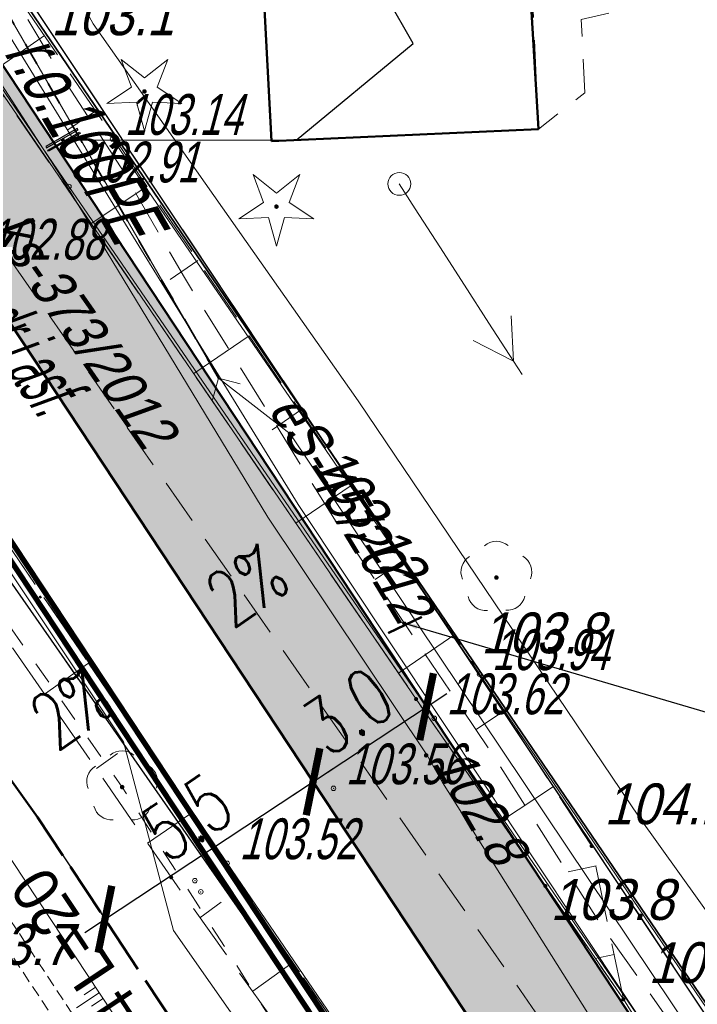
# Model space of a CAD drawing. Extents: x 6530721 to 6531385, y 5978377 to 5979143.
# Tile 84 of 146: x 6530928 to 6530943, y 5978837 to 5978859. Entities that reach past the tile are written whole.
import ezdxf

# ---------------------------------------------------------------- set-up
doc = ezdxf.new("R2010")
doc.units = 0
for name, pattern in [('AB_rokocin 2014-08-13 AC2004$0$0.5_0.5', [1, 0.5, -0.5]), ('AB_rokocin 2014-08-13 AC2004$0$1.0_0.5', [1.5, 1, -0.5]), ('AB_rokocin 2014-08-13 AC2004$0$1.5_0.5', [2, 1.5, -0.5]), ('AB_rokocin 2014-08-13 AC2004$0$823-500', [1.75, 1.25, -0.5]), ('AB_rokocin 2014-08-13 AC2004$0$ib05_500', [1, 0.5, -0.5]), ('AB_rokocin 2014-08-13 AC2004$0$l217_500', [2, 1.5, -0.5]), ('AB_rokocin 2014-08-13 AC2004$0$l219_500', [0]), ('AB_rokocin 2014-08-13 AC2004$0$mz1.0_0.5', [1.5, 1, -0.5]), ('ACAD_ISO02W100', [15, 12, -3]), ('HIDDEN', [0.375, 0.25, -0.125])]:
    doc.linetypes.add(name, pattern=pattern)
for name, color, linetype, lineweight in [('A-T-OŚ-LBAT-CUT', 7, 'Continuous', 15), ('A-T-OŚ-LR1-CUT', 7, 'Continuous', 15), ('AB-chodnik obrzeża', 30, 'Continuous', 40), ('AB-krawędzie', 7, 'ACAD_ISO02W100', 50), ('AB-krawężnik', 7, 'Continuous', 50), ('AB-pobocze', 191, 'Continuous', 20), ('AB-wymiarowa', 7, 'Continuous', 30), ('AB-wyp.ścieżka', 31, 'Continuous', 15), ('AB_rokocin 2014-08-13 AC2004$0$217-Granica konturu klasyfikcyjnego', 7, 'Continuous', 18), ('AB_rokocin 2014-08-13 AC2004$0$218-Granica użytku', 7, 'Continuous', 18), ('AB_rokocin 2014-08-13 AC2004$0$219-Linia granicy', 7, 'Continuous', 18), ('AB_rokocin 2014-08-13 AC2004$0$312-Budynek', 7, 'Continuous', 18), ('AB_rokocin 2014-08-13 AC2004$0$432-Jezdnia', 7, 'Continuous', 18), ('AB_rokocin 2014-08-13 AC2004$0$510-Podpora jednosłupowa symb.-SEPOW', 7, 'Continuous', 18), ('AB_rokocin 2014-08-13 AC2004$0$623-Punkt rzędnej przewodu-SGPOD', 7, 'Continuous', 18), ('AB_rokocin 2014-08-13 AC2004$0$623-Punkt rzędnej przewodu-SGPOD-Atr2', 7, 'Continuous', 18), ('AB_rokocin 2014-08-13 AC2004$0$626-Punkt rzędnej przewodu-STPOD', 7, 'Continuous', 18), ('AB_rokocin 2014-08-13 AC2004$0$626-Punkt rzędnej przewodu-STPOD-Atr2', 7, 'Continuous', 18), ('AB_rokocin 2014-08-13 AC2004$0$820-Skarpa nieumocniona', 7, 'Continuous', 18), ('AB_rokocin 2014-08-13 AC2004$0$823-Szczyt skarpy nieumocninej', 7, 'Continuous', 18), ('AB_rokocin 2014-08-13 AC2004$0$824-Podnóże skarpy nieumocninej', 7, 'Continuous', 18), ('AB_rokocin 2014-08-13 AC2004$0$996-Tekst dodatkowy mały', 7, 'Continuous', 18), ('AB_rokocin 2014-08-13 AC2004$0$chodnik (powierzchnia)', 7, 'Continuous', 18), ('AB_rokocin 2014-08-13 AC2004$0$drzewo iglaste (punkt)', 7, 'Continuous', 18), ('AB_rokocin 2014-08-13 AC2004$0$drzewo liściaste (punkt)', 7, 'Continuous', 18), ('AB_rokocin 2014-08-13 AC2004$0$krawężnik (linia)', 7, 'Continuous', 18), ('AB_rokocin 2014-08-13 AC2004$0$kółeczka', 1, 'Continuous', 18), ('AB_rokocin 2014-08-13 AC2004$0$ogrodzenie trwałe (linia)', 7, 'Continuous', 18), ('AB_rokocin 2014-08-13 AC2004$0$przepust (linia)', 7, 'Continuous', 18), ('AB_rokocin 2014-08-13 AC2004$0$przepust (linia) - symbol', 7, 'Continuous', 18), ('AB_rokocin 2014-08-13 AC2004$0$przewód elektroenergetyczny - projektowany (linia)-SE', 7, 'Continuous', 18), ('AB_rokocin 2014-08-13 AC2004$0$przewód elektroenergetyczny - projektowany (linia)-SE-Atr1', 7, 'Continuous', 18), ('AB_rokocin 2014-08-13 AC2004$0$przewód elektroenergetyczny niskiego napięcia (linia)-SEPOW - symbol', 7, 'Continuous', 18), ('AB_rokocin 2014-08-13 AC2004$0$przewód gazowy (linia)-SG', 7, 'Continuous', 18), ('AB_rokocin 2014-08-13 AC2004$0$przewód kanalizacyjny - projektowany (linia)-SK', 7, 'Continuous', 18), ('AB_rokocin 2014-08-13 AC2004$0$przewód kanalizacyjny - projektowany (linia)-SK-Atr1', 7, 'Continuous', 18), ('AB_rokocin 2014-08-13 AC2004$0$przewód telekomunikacyjny (linia)-STPOD', 7, 'Continuous', 18), ('AB_rokocin 2014-08-13 AC2004$0$przewód wodociągowy (linia)-SW', 7, 'Continuous', 18), ('AB_rokocin 2014-08-13 AC2004$0$punkt wysokościowy naturalny', 7, 'Continuous', 18), ('AB_rokocin 2014-08-13 AC2004$0$punkt wysokościowy naturalny-Atr2', 7, 'Continuous', 18), ('AB_rokocin 2014-08-13 AC2004$0$punkt wysokościowy sztuczny', 7, 'Continuous', 18), ('AB_rokocin 2014-08-13 AC2004$0$wysokosci_asfalt', 7, 'Continuous', 18), ('ARDPLAN-2D-LR1', 7, 'HIDDEN', 18), ('ARDPLAN-2D-LR2', 7, 'HIDDEN', 18), ('asf', 7, 'Continuous', 18), ('płot', 1, 'Continuous', 18)]:
    doc.layers.add(name, color=color, linetype=linetype, lineweight=lineweight)
for name, color, linetype in [('gaOzPoziome', 7, 'Continuous'), ('gaPionowe', 7, 'Continuous'), ('zzz.gaHSDlugosc', 7, 'Continuous'), ('zzz.gaHSDodTekst', 7, 'Continuous'), ('zzz.gaHSKilometraz', 7, 'Continuous'), ('zzz.gaHSNazwa', 7, 'Continuous'), ('zzz.gaHSOpis', 7, 'Continuous'), ('zzz.gaHSStan', 7, 'Continuous'), ('zzz.gaHSTrasa', 7, 'Continuous')]:
    doc.layers.add(name, color=color, linetype=linetype)
doc.styles.add('2.5mm', font='simplex.shx', dxfattribs={"width": 0.7, "height": 1.25})
doc.styles.add('AB_rokocin 2014-08-13 AC2004$0$Standard', font='txt')
doc.styles.add('GA4-HS-TEXT', font='arial.ttf', dxfattribs={"width": 0.9})
doc.styles.get("Standard").update_dxf_attribs({"font": 'simplex.shx', "width": 0.75, "height": 1.25})
doc.linetypes.add('AB_rokocin 2014-08-13 AC2004$0$902-500', pattern='A,3.75,0,[1,ksztalty.shx,S=0.5,R=0,X=0,Y=0],3.75', length=7.5)
doc.dimstyles.new('BINIO-25', dxfattribs={"dimscale": 0.5, "dimtxt": 1.25, "dimasz": 2.13, "dimexe": 1.5, "dimexo": 2, "dimgap": 0.5, "dimtad": 1, "dimdec": 1, "dimrnd": 0.0005, "dimzin": 4, "dimdsep": 46, "dimtxsty": '2.5mm', "dimblk": 'ARCHTICK', "dimcen": -5, "dimdle": 1.07, "dimclrd": 256, "dimclre": 256, "dimclrt": 256, "dimaunit": 2, "dimazin": 0, "dimtfac": 1, "dimtdec": 1, "dimtmove": 0, "dimatfit": 3, "dimldrblk": 'NONE', "dimfxl": 1.5, "dimtolj": 1, "dimlwd": -1, "dimlwe": -1, "dimarcsym": 0})
doc.dimstyles.new('GA4-LEADER', dxfattribs={"dimtxt": 1, "dimasz": 1, "dimexe": 1, "dimexo": 1, "dimgap": 1, "dimtad": 1, "dimtxsty": 'Standard', "dimcen": 1, "dimadec": 0, "dimazin": 0, "dimtfac": 1, "dimtmove": 0, "dimatfit": 3, "dimfxl": 1, "dimarcsym": 0})

# ---------------------------------------------------------------- blocks, each defined once
blk = doc.blocks.new('_ArchTick')
at = {"color": 0, "linetype": 'ByBlock', "const_width": 0.15}
blk.add_lwpolyline([(-0.5, -0.5), (0.5, 0.5)], dxfattribs=at)
blk = doc.blocks.new('*D114')
at = {"layer": 'AB-wymiarowa'}
for p, q in [((6530933.31, 5978843.518), (6530934.662, 5978841.472)), ((6530929.213, 5978838.771), (6530934.694, 5978842.393)), ((6530928.721, 5978840.486), (6530930.073, 5978838.44))]:
    blk.add_line(p, q, dxfattribs=at)
at = {"layer": 'Defpoints', "color": 0}
for p in [(6530932.758, 5978844.352), (6530934.248, 5978842.098), (6530928.17, 5978841.32)]:
    blk.add_point(p, dxfattribs=at)
at = {"layer": 'AB-wymiarowa', "xscale": 1.065, "yscale": 1.065, "zscale": 1.065}
for p, rotation in [((6530934.248, 5978842.098), 33.45900923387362), ((6530929.66, 5978839.066), 213.4590092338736)]:
    blk.add_blockref('_ArchTick', p, dxfattribs=dict(at, rotation=rotation))
at = {"layer": 'AB-wymiarowa', "insert": (6530931.471, 5978841.312), "char_height": 1.25, "attachment_point": 5, "rotation": 33.459, "style": '2.5mm'}
blk.add_mtext('\\A1;5.5', dxfattribs=at)
blk = doc.blocks.new('_None')
blk = doc.blocks.new('*D115')
at = {"layer": 'AB-wymiarowa'}
for p, q in [((6530935.812, 5978845.172), (6530937.164, 5978843.126)), ((6530933.802, 5978841.803), (6530937.197, 5978844.047)), ((6530933.31, 5978843.518), (6530934.662, 5978841.472))]:
    blk.add_line(p, q, dxfattribs=at)
at = {"layer": 'Defpoints', "color": 0}
for p in [(6530935.261, 5978846.006), (6530932.758, 5978844.352), (6530936.751, 5978843.752)]:
    blk.add_point(p, dxfattribs=at)
at = {"layer": 'AB-wymiarowa', "xscale": 1.065, "yscale": 1.065, "zscale": 1.065}
for p, rotation in [((6530936.751, 5978843.752), 33.45900923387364), ((6530934.248, 5978842.098), 213.4590092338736)]:
    blk.add_blockref('_ArchTick', p, dxfattribs=dict(at, rotation=rotation))
at = {"layer": 'AB-wymiarowa', "insert": (6530935.017, 5978843.655), "char_height": 1.25, "attachment_point": 5, "rotation": 33.459, "style": '2.5mm'}
blk.add_mtext('\\A1;3.0', dxfattribs=at)
blk = doc.blocks.new('Slope Pattern - Lines - Short')
for p, q in [((0, 25), (50, 25)), ((0, 0), (100, 0)), ((0, -25), (50, -25))]:
    blk.add_line(p, q)
blk.add_point((125, 0))
blk = doc.blocks.new('Slope Pattern - Lines')
for p, q in [((0, 25), (50, 25)), ((0, 0), (100, 0)), ((0, -25), (50, -25))]:
    blk.add_line(p, q)
blk = doc.blocks.new('gaVSPos')
blk.add_point((0, 0))
blk = doc.blocks.new('gaVSTVcolumn0')
at = {"color": 0, "linetype": 'ByBlock', "lineweight": -2}
for p, q in [((-400, -30), (400, -30)), ((-400, -60), (-400, -30)), ((400, -60), (-400, -60)), ((400, -30), (400, -60))]:
    blk.add_line(p, q, dxfattribs=at)
blk.add_circle((0, 0), 30, dxfattribs=at)
blk = doc.blocks.new('gaVScolumn0')
at = {"color": 0, "linetype": 'ByBlock', "lineweight": -2}
blk.add_line((0, 0), (0, 400), dxfattribs=at)
blk = doc.blocks.new('gaVSTVcolumn0R')
at = {"color": 0, "linetype": 'ByBlock', "lineweight": -2}
for p, q in [((400, 60), (-400, 60)), ((-400, 60), (-400, 30)), ((-400, 30), (400, 30)), ((400, 30), (400, 60))]:
    blk.add_line(p, q, dxfattribs=at)
blk = doc.blocks.new('z.ga4.HSL-desc')
at = {"layer": 'zzz.gaHSDlugosc', "style": 'GA4-HS-TEXT', "width": 0.9}
blk.add_attdef('LENGTH', (6.026, 0.4), '', height=1, dxfattribs=at)
at = {"layer": 'zzz.gaHSDodTekst', "style": 'GA4-HS-TEXT', "width": 0.9, "flags": 1}
blk.add_attdef('ADDTEXT', (0, -2.744), '', height=1, dxfattribs=at)
at = {"layer": 'zzz.gaHSKilometraz', "style": 'GA4-HS-TEXT', "width": 0.9, "flags": 1}
blk.add_attdef('POSITION', (0, -5.695), '', height=1, dxfattribs=at)
at = {"layer": 'zzz.gaHSNazwa', "style": 'GA4-HS-TEXT', "width": 0.9}
blk.add_attdef('NAME', (0, 0.4), '', height=1, dxfattribs=at)
at = {"layer": 'zzz.gaHSStan', "style": 'GA4-HS-TEXT', "width": 0.9}
blk.add_attdef('STATE', (0, -1.356), '', height=1, dxfattribs=at)
at = {"layer": 'zzz.gaHSTrasa', "style": 'GA4-HS-TEXT', "width": 0.9, "flags": 1}
blk.add_attdef('ROUTE', (0, -4.27), '', height=1, dxfattribs=at)
blk = doc.blocks.new('AB_rokocin 2014-08-13 AC2004$0$WSP')
at = {"layer": 'AB_rokocin 2014-08-13 AC2004$0$kółeczka', "color": 0, "linetype": 'Continuous'}
blk.add_circle((0, 0), 0.1, dxfattribs=at)
blk = doc.blocks.new('AB_rokocin 2014-08-13 AC2004$0$OP021')
at = {"linetype": 'Continuous', "lineweight": 13}
h = blk.add_hatch(color=0, dxfattribs=at)
edge = h.paths.add_edge_path()
edge.add_arc((0, 0), 0.05, 0, 360)
at = {"color": 0, "linetype": 'Continuous', "lineweight": 13}
for centre, start, end in [((0, 0.4), 49.272, 130.728), ((-0.38, 0.124), 121.308, 202.548), ((0.38, 0.124), 337.452, 58.692), ((-0.235, -0.324), 193.221, 274.871), ((0.235, -0.324), 265.129, 346.779)]:
    blk.add_arc(centre, 0.4, start, end, dxfattribs=at)
blk = doc.blocks.new('AB_rokocin 2014-08-13 AC2004$0$OP011')
at = {"linetype": 'Continuous', "lineweight": 13}
h = blk.add_hatch(color=0, dxfattribs=at)
edge = h.paths.add_edge_path()
edge.add_arc((0, 0), 0.05, 0, 360)
at = {"color": 0, "linetype": 'Continuous', "lineweight": 13}
for p, q in [((-0.283, 0.093), (-0.512, 0.706)), ((-0.512, 0.706), (0, 0.299)), ((0, 0.299), (0.512, 0.706)), ((0.512, 0.706), (0.283, 0.093)), ((-0.828, -0.268), (-0.283, 0.093)), ((0.283, 0.093), (0.828, -0.268)), ((-0.175, -0.24), (-0.828, -0.268)), ((0, -0.87), (-0.175, -0.24)), ((0.175, -0.24), (0, -0.87)), ((0.828, -0.268), (0.175, -0.24))]:
    blk.add_line(p, q, dxfattribs=at)
blk = doc.blocks.new('AB_rokocin 2014-08-13 AC2004$0$PW01')
at = {"linetype": 'Continuous', "lineweight": 13}
h = blk.add_hatch(color=0, dxfattribs=at)
edge = h.paths.add_edge_path()
edge.add_arc((0, 0), 0.045, 0, 360)
blk = doc.blocks.new('AB_rokocin 2014-08-13 AC2004$0$PW02')
at = {"linetype": 'Continuous', "lineweight": 13}
h = blk.add_hatch(color=0, dxfattribs=at)
edge = h.paths.add_edge_path()
edge.add_arc((0, 0), 0.045, 0, 360)
blk = doc.blocks.new('AB_rokocin 2014-08-13 AC2004$0$621')
at = {"linetype": 'Continuous', "lineweight": 0}
h = blk.add_hatch(color=0, dxfattribs=at)
edge = h.paths.add_edge_path()
edge.add_arc((0, 0), 0.05, 0, 360)
blk = doc.blocks.new('AB_rokocin 2014-08-13 AC2004$0$510')
at = {"color": 0, "linetype": 'Continuous', "lineweight": 0}
blk.add_circle((0, 0), 0.25, dxfattribs=at)
blk = doc.blocks.new('AB_rokocin 2014-08-13 AC2004$0$PE04')
at = {"color": 0, "linetype": 'Continuous', "lineweight": 13}
for p, q in [((4.65, 0), (3.784, 0.5)), ((0.65, 0), (0, 0)), ((0.65, 0), (1.65, 0)), ((1.65, 0), (2.65, 0)), ((2.65, 0), (3.65, 0)), ((3.65, 0), (4.65, 0)), ((4.65, 0), (3.784, -0.5)), ((4.65, 0), (5, 0))]:
    blk.add_line(p, q, dxfattribs=at)
blk = doc.blocks.new('AB_rokocin 2014-08-13 AC2004$0$IB05')
at = {"color": 0, "linetype": 'Continuous', "lineweight": 13}
for q in [(0.354, 0.354), (0.354, -0.354)]:
    blk.add_line((0, 0), q, dxfattribs=at)
blk = doc.blocks.new('AB_rokocin 2014-08-13 AC2004')
at = {"layer": 'AB_rokocin 2014-08-13 AC2004$0$217-Granica konturu klasyfikcyjnego', "color": 3, "linetype": 'AB_rokocin 2014-08-13 AC2004$0$l217_500', "lineweight": 18, "flags": 128}
for points in [[(6530928.05, 5978859.26), (6530947.91, 5978829.44)], [(6530928.05, 5978859.26), (6530947.91, 5978829.44)], [(6530922.5, 5978853.8), (6530986.03, 5978762.59)], [(6530922.5, 5978853.8), (6530986.03, 5978762.59)]]:
    blk.add_lwpolyline(points, dxfattribs=at)
at = {"layer": 'AB_rokocin 2014-08-13 AC2004$0$218-Granica użytku', "color": 7, "linetype": 'AB_rokocin 2014-08-13 AC2004$0$0.5_0.5', "lineweight": 18, "flags": 128}
blk.add_lwpolyline([(6531001.17, 5978721.69), (6531000.63, 5978732.43), (6530996.15, 5978739.32), (6530984.93, 5978759.47), (6530975.19, 5978775.23), (6530966.02, 5978789.33), (6530947.12, 5978815.35), (6530930.04, 5978841.98), (6530914.21, 5978864.57), (6530909.23, 5978867.86), (6530906.17, 5978863.28), (6530898.76, 5978839.04), (6530885.52, 5978810.89), (6530874.76, 5978788), (6530855.37, 5978751.06), (6530836.1, 5978722.27), (6530827.283, 5978708.346)], dxfattribs=at)
at = {"layer": 'AB_rokocin 2014-08-13 AC2004$0$219-Linia granicy', "color": 92, "linetype": 'AB_rokocin 2014-08-13 AC2004$0$l219_500', "lineweight": 30, "flags": 128}
for points in [[(6530947.91, 5978829.44), (6530928.05, 5978859.26)], [(6530947.91, 5978829.44), (6530928.05, 5978859.26)], [(6530986.03, 5978762.59), (6530922.5, 5978853.8)], [(6530986.03, 5978762.59), (6530922.5, 5978853.8)]]:
    blk.add_lwpolyline(points, dxfattribs=at)
at = {"layer": 'AB_rokocin 2014-08-13 AC2004$0$312-Budynek', "color": 250, "linetype": 'Continuous', "lineweight": 50, "flags": 128}
for points in [[(6530938.51, 5978868.35), (6530939.22, 5978856.49)], [(6530933.33, 5978856.22), (6530932.81, 5978866.08)], [(6530939.22, 5978856.49), (6530933.33, 5978856.22)]]:
    blk.add_lwpolyline(points, dxfattribs=at)
at = {"layer": 'AB_rokocin 2014-08-13 AC2004$0$820-Skarpa nieumocniona', "color": 252, "linetype": 'Continuous', "lineweight": 18}
for p, q in [((6530928.33, 5978858.55), (6530927.1, 5978857.7)), ((6530929.46, 5978856.89), (6530928.84, 5978856.47)), ((6530930.59, 5978855.23), (6530929.35, 5978854.4)), ((6530931.71, 5978853.59), (6530931.1, 5978853.17)), ((6530932.84, 5978851.93), (6530931.62, 5978851.1)), ((6530933.97, 5978850.29), (6530933.35, 5978849.86)), ((6530935.09, 5978848.63), (6530933.87, 5978847.8)), ((6530936.22, 5978846.97), (6530935.62, 5978846.56)), ((6530937.35, 5978845.33), (6530936.13, 5978844.49)), ((6530928.33, 5978844.03), (6530929.3, 5978844.71)), ((6530938.46, 5978843.66), (6530937.85, 5978843.26)), ((6530929.47, 5978842.39), (6530929.94, 5978842.72)), ((6530939.55, 5978841.99), (6530938.38, 5978841.22)), ((6530930.6, 5978840.74), (6530931.55, 5978841.4)), ((6530940.49, 5978840.24), (6530939.87, 5978840.11)), ((6530931.75, 5978839.1), (6530932.22, 5978839.44)), ((6530940.89, 5978838.29), (6530940.47, 5978838.2)), ((6530932.92, 5978837.48), (6530933.81, 5978838.12))]:
    blk.add_line(p, q, dxfattribs=at)
at = {"layer": 'AB_rokocin 2014-08-13 AC2004$0$823-Szczyt skarpy nieumocninej', "color": 252, "linetype": 'AB_rokocin 2014-08-13 AC2004$0$823-500', "lineweight": 18, "flags": 128}
for points in [[(6530941.09, 5978837.3), (6530940.39, 5978840.68), (6530937.76, 5978844.72), (6530927.77, 5978859.36), (6530928.54, 5978863.78), (6530927.06, 5978869.26), (6530931.75, 5978872.47)], [(6530988.33, 5978757.96), (6530983.21, 5978763.51), (6530978.65, 5978770.55), (6530967.23, 5978787.89), (6530956.09, 5978804.01), (6530943.26, 5978822.96), (6530931.12, 5978839.99), (6530922.44, 5978852.55), (6530920.27, 5978857.62)]]:
    blk.add_lwpolyline(points, dxfattribs=at)
at = {"layer": 'AB_rokocin 2014-08-13 AC2004$0$824-Podnóże skarpy nieumocninej', "color": 252, "linetype": 'AB_rokocin 2014-08-13 AC2004$0$823-500', "lineweight": 18, "flags": 128}
for points in [[(6530931.75, 5978872.47), (6530922.82, 5978868.54), (6530926.6, 5978860.75), (6530926.51, 5978858.56), (6530936.52, 5978843.92), (6530939.37, 5978839.8), (6530941.09, 5978837.3)], [(6530920.27, 5978857.62), (6530923.54, 5978853.19), (6530932.03, 5978840.69), (6530943.89, 5978823.43), (6530955.81, 5978806), (6530967.75, 5978788.45), (6530979.36, 5978771.32), (6530984.23, 5978764.08), (6530988.33, 5978757.96)]]:
    blk.add_lwpolyline(points, dxfattribs=at)
at = {"layer": 'AB_rokocin 2014-08-13 AC2004$0$chodnik (powierzchnia)', "color": 252, "linetype": 'AB_rokocin 2014-08-13 AC2004$0$mz1.0_0.5', "lineweight": 18, "flags": 128}
blk.add_lwpolyline([(6530953.74, 5978864.25), (6530953.49, 5978863.94), (6530952.72, 5978863.42), (6530949.37, 5978863.57), (6530948.7, 5978863.85), (6530948.26, 5978864.68), (6530948.89, 5978869.56), (6530944.44, 5978869.68), (6530944.35, 5978868.38), (6530943.96, 5978867.12), (6530942.83, 5978865.49), (6530941.51, 5978864.5), (6530939.81, 5978864), (6530938.89, 5978863.74), (6530939.22, 5978856.49), (6530940.24, 5978857.29), (6530940.16, 5978858.91), (6530942.76, 5978859.5), (6530944.45, 5978860.97), (6530948.13, 5978862.27), (6530949.09, 5978861.09)], dxfattribs=at)
at = {"layer": 'AB_rokocin 2014-08-13 AC2004$0$krawężnik (linia)', "color": 252, "linetype": 'Continuous', "lineweight": 18, "flags": 128}
blk.add_lwpolyline([(6530968.42, 5978797.31), (6530960.29, 5978809.3), (6530948.44, 5978826.56), (6530945.4, 5978831.16), (6530941.38, 5978836.84), (6530941.09, 5978837.3), (6530939.37, 5978839.8), (6530936.52, 5978843.92), (6530926.51, 5978858.56), (6530923.56, 5978862.99), (6530921.84, 5978865.84), (6530921.21, 5978867.48), (6530921.26, 5978868.97), (6530921.55, 5978869.93), (6530922.88, 5978871.39), (6530924.47, 5978872.25), (6530926.61, 5978872.9)], dxfattribs=at)
at = {"layer": 'AB_rokocin 2014-08-13 AC2004$0$krawężnik (linia)', "color": 252, "linetype": 'AB_rokocin 2014-08-13 AC2004$0$1.5_0.5', "lineweight": 18, "flags": 128}
blk.add_lwpolyline([(6531298.927, 5978448.648), (6531287.37, 5978458.4), (6531270.37, 5978472.52), (6531253.02, 5978487.1), (6531235.13, 5978502.07), (6531218, 5978516.55), (6531200.82, 5978530.83), (6531185.47, 5978543.6), (6531169.49, 5978556.94), (6531153.58, 5978570.32), (6531137.12, 5978583.98), (6531120.57, 5978598.02), (6531104.7, 5978612.02), (6531087.1, 5978628.88), (6531072.14, 5978644.66), (6531057.88, 5978660.99), (6531044.81, 5978677.43), (6531031.41, 5978696.08), (6531019.33, 5978713.34), (6531007.09, 5978730.85), (6530994.02, 5978749.9), (6530984.23, 5978764.08), (6530979.36, 5978771.32), (6530967.75, 5978788.45), (6530955.81, 5978806), (6530943.89, 5978823.43), (6530932.03, 5978840.69), (6530923.54, 5978853.19), (6530919.06, 5978859.93)], dxfattribs=at)
at = {"layer": 'AB_rokocin 2014-08-13 AC2004$0$kółeczka', "color": 7, "linetype": 'ByBlock'}
for p in [(6530929.827, 5978856.272, 103.137), (6530929.827, 5978856.272, 103.137), (6530929.827, 5978856.272, 103.137), (6530928.867, 5978855.223, 102.907), (6530928.867, 5978855.223, 102.907), (6530928.867, 5978855.223, 102.907), (6530937.918, 5978844.469, 103.942), (6530937.918, 5978844.469, 103.942), (6530937.918, 5978844.469, 103.942), (6530936.92, 5978843.495, 103.616), (6530936.92, 5978843.495, 103.616), (6530936.92, 5978843.495, 103.616), (6530934.699, 5978841.952, 103.563), (6530934.699, 5978841.952, 103.563), (6530934.699, 5978841.952, 103.563), (6530932.354, 5978840.3, 103.516), (6530932.354, 5978840.3, 103.516), (6530932.354, 5978840.3, 103.516), (6530931.643, 5978839.917, 103.772), (6530931.643, 5978839.917, 103.772), (6530931.643, 5978839.917, 103.772), (6530931.773, 5978839.67, 103.809), (6530931.773, 5978839.67, 103.809), (6530931.773, 5978839.67, 103.809)]:
    blk.add_point(p, dxfattribs=at)
at = {"layer": 'AB_rokocin 2014-08-13 AC2004$0$kółeczka', "color": 1, "linetype": 'ByBlock'}
for p in [(6530929.827, 5978856.272, 103.137), (6530928.867, 5978855.223, 102.907), (6530937.918, 5978844.469, 103.942), (6530936.92, 5978843.495, 103.616), (6530934.699, 5978841.952, 103.563), (6530932.354, 5978840.3, 103.516), (6530931.643, 5978839.917, 103.772), (6530931.773, 5978839.67, 103.809)]:
    blk.add_point(p, dxfattribs=at)
at = {"layer": 'AB_rokocin 2014-08-13 AC2004$0$ogrodzenie trwałe (linia)', "color": 252, "linetype": 'AB_rokocin 2014-08-13 AC2004$0$902-500', "lineweight": 35, "flags": 128}
blk.add_lwpolyline([(6530964.45, 5978829.58), (6530947.67, 5978830.22), (6530927.87, 5978859.31), (6530931.25, 5978869.99), (6530948.89, 5978869.56), (6530954.01, 5978869.17), (6530955.16, 5978869.11), (6530966.99, 5978869.23)], dxfattribs=at)
at = {"layer": 'AB_rokocin 2014-08-13 AC2004$0$przepust (linia)', "color": 7, "linetype": 'AB_rokocin 2014-08-13 AC2004$0$ib05_500', "lineweight": 35, "flags": 128}
blk.add_lwpolyline([(6530932.16, 5978851), (6530927.16, 5978859.66)], dxfattribs=at)
at = {"layer": 'AB_rokocin 2014-08-13 AC2004$0$przewód elektroenergetyczny - projektowany (linia)-SE', "color": 1, "linetype": 'AB_rokocin 2014-08-13 AC2004$0$1.0_0.5', "lineweight": 18, "flags": 128}
blk.add_lwpolyline([(6530826.972, 5978708.68), (6530827.24, 5978709.09), (6530834.58, 5978722.01), (6530844.3, 5978737.61), (6530851.06, 5978748.63), (6530857.75, 5978759.14), (6530864.58, 5978771.22), (6530872.94, 5978786.68), (6530885.26, 5978812.96), (6530898.25, 5978841.23), (6530902.68, 5978856.6), (6530904.26, 5978865.5), (6530895.64, 5978867.12), (6530896.81, 5978878.73), (6530897.37, 5978886.45), (6530914.59, 5978888.09), (6530916.6, 5978883.13), (6530918.66, 5978878.97), (6530922.67, 5978870.07), (6530922.8, 5978868.04), (6530926.81, 5978860.82), (6530928.6, 5978857.83), (6530930.08, 5978855.53), (6530931.41, 5978853.22), (6530934.81, 5978847.74), (6530938.18, 5978842.74), (6530940.61, 5978838.92), (6530943.7, 5978834.57), (6530946.08, 5978831.07), (6530948, 5978828.22), (6530952.41, 5978821.5), (6530956.94, 5978815.04), (6530960.54, 5978809.91), (6530964.29, 5978804.42), (6530967.77, 5978799.56), (6530971.05, 5978794.9), (6530973.84, 5978790.63), (6530976.58, 5978786.57), (6530980.58, 5978780.71), (6530982.7, 5978777.62), (6530985.22, 5978773.81), (6530988.34, 5978769.04), (6530989.92, 5978766.7), (6530990.46, 5978765.93), (6530990.37, 5978765.15), (6530991.83, 5978763.13), (6530996.06, 5978757.13), (6530999.57, 5978752.09), (6531000.82, 5978750.32), (6531001.94, 5978748.65), (6531002.55, 5978747.77), (6531005.3, 5978743.83), (6531008.21, 5978739.6), (6531012.63, 5978733.34), (6531017.03, 5978727.14), (6531023.63, 5978717.51), (6531029.4, 5978709.03), (6531033.24, 5978703.44), (6531036.36, 5978699.89), (6531039.9, 5978695.78), (6531042.87, 5978692.37), (6531049.22, 5978685.3), (6531061.9, 5978670.96), (6531061.63, 5978668.76), (6531063.68, 5978666.4), (6531066.09, 5978666.33), (6531071.01, 5978660.91), (6531074.47, 5978660.91), (6531079.98, 5978654.09), (6531082.92, 5978659.36), (6531086.03, 5978664.59), (6531092.01, 5978675.8), (6531094.55, 5978679.72)], dxfattribs=at)
at = {"layer": 'AB_rokocin 2014-08-13 AC2004$0$przewód gazowy (linia)-SG', "color": 40, "linetype": 'Continuous', "lineweight": 18, "flags": 128}
blk.add_lwpolyline([(6530917.66, 5978879.08), (6530921.71, 5978869.08), (6530932.16, 5978851), (6530933.74, 5978849.77), (6530947.33, 5978829.49), (6530959.25, 5978813.3), (6530969.03, 5978797.78), (6530981.01, 5978779.69), (6530991.51, 5978764.72), (6530995.77, 5978763.22), (6530996.08, 5978762.53)], dxfattribs=at)
at = {"layer": 'AB_rokocin 2014-08-13 AC2004$0$przewód kanalizacyjny - projektowany (linia)-SK', "color": 32, "linetype": 'AB_rokocin 2014-08-13 AC2004$0$1.0_0.5', "lineweight": 18, "flags": 128}
blk.add_lwpolyline([(6530914.7, 5978872.05), (6530939.86, 5978836)], dxfattribs=at)
at = {"layer": 'AB_rokocin 2014-08-13 AC2004$0$przewód telekomunikacyjny (linia)-STPOD', "color": 30, "linetype": 'Continuous', "lineweight": 18, "flags": 128}
for points in [[(6530882.77, 5978833.86), (6530887.65, 5978843.74), (6530889.11, 5978849.4), (6530890.39, 5978855.95), (6530891.3, 5978863.85), (6530893.01, 5978871.94), (6530893.74, 5978883.62), (6530894.23, 5978897.47), (6530894.71, 5978900.98), (6530895.59, 5978904.39), (6530902.67, 5978903.99), (6530908.57, 5978904.02), (6530910.29, 5978898.66), (6530914.75, 5978889.88), (6530918.3, 5978882.51), (6530922.37, 5978871.97), (6530925.79, 5978865.43), (6530929.4, 5978858.81), (6530935.24, 5978850.5), (6530941.44, 5978841.32), (6530950.22, 5978829.05)], [(6530923.16, 5978880.61), (6530923.82, 5978879.37), (6530926.28, 5978877.71), (6530925.93, 5978873.76), (6530925.8, 5978872.42), (6530922.73, 5978870.8), (6530921.33, 5978867.36), (6530924.83, 5978861.42), (6530928.69, 5978855.45), (6530933.25, 5978847.93), (6530936.76, 5978842.69), (6530937.1, 5978842.08), (6530940.77, 5978836.26), (6530946.42, 5978827.64), (6530949.95, 5978822.4), (6530954.02, 5978816.06), (6530959.42, 5978808.41), (6530965.43, 5978799.83)], [(6530895.35, 5978871.1), (6530902.15, 5978870.24), (6530904.52, 5978870.08), (6530911.46, 5978871.26), (6530917.23, 5978862.73), (6530921.18, 5978856.12), (6530926.27, 5978848.67), (6530930.07, 5978842.98), (6530931.17, 5978838.82), (6530935.97, 5978831.97), (6530941.45, 5978824.23), (6530948.49, 5978814.76), (6530955.77, 5978804.1), (6530961.97, 5978795.05)]]:
    blk.add_lwpolyline(points, dxfattribs=at)
at = {"layer": 'AB_rokocin 2014-08-13 AC2004$0$przewód wodociągowy (linia)-SW', "color": 5, "linetype": 'Continuous', "lineweight": 18, "flags": 128}
blk.add_lwpolyline([(6530970.65, 5978794.9), (6530964.66, 5978803.3), (6530958.51, 5978811.95), (6530950.57, 5978823.29), (6530947.39, 5978827.95), (6530933.92, 5978848.21), (6530926.83, 5978859.72), (6530922.66, 5978866.71), (6530922.02, 5978868.47), (6530921.28, 5978869.83)], dxfattribs=at)
at = {"layer": 'AB_rokocin 2014-08-13 AC2004$0$510-Podpora jednosłupowa symb.-SEPOW', "color": 7, "linetype": 'Continuous', "lineweight": 18}
blk.add_blockref('AB_rokocin 2014-08-13 AC2004$0$510', (6530936.15, 5978855.28), dxfattribs=at)
at = {"layer": 'AB_rokocin 2014-08-13 AC2004$0$623-Punkt rzędnej przewodu-SGPOD', "color": 52, "linetype": 'Continuous', "lineweight": 18, "rotation": 359.934}
blk.add_blockref('AB_rokocin 2014-08-13 AC2004$0$621', (6530933.74, 5978849.77), dxfattribs=at)
at = {"layer": 'AB_rokocin 2014-08-13 AC2004$0$626-Punkt rzędnej przewodu-STPOD', "color": 30, "linetype": 'Continuous', "lineweight": 18, "rotation": 0.124}
blk.add_blockref('AB_rokocin 2014-08-13 AC2004$0$621', (6530936.74, 5978842.68), dxfattribs=at)
at = {"layer": 'AB_rokocin 2014-08-13 AC2004$0$drzewo iglaste (punkt)', "color": 94, "linetype": 'Continuous', "lineweight": 13, "rotation": 359.9449999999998}
for p in [(6530930.53, 5978857.32), (6530933.44, 5978854.78)]:
    blk.add_blockref('AB_rokocin 2014-08-13 AC2004$0$OP011', p, dxfattribs=at)
at = {"layer": 'AB_rokocin 2014-08-13 AC2004$0$drzewo liściaste (punkt)', "color": 94, "linetype": 'Continuous', "lineweight": 13, "rotation": 0.297}
for p in [(6530938.29, 5978846.6), (6530930.04, 5978841.98)]:
    blk.add_blockref('AB_rokocin 2014-08-13 AC2004$0$OP021', p, dxfattribs=at)
at = {"layer": 'AB_rokocin 2014-08-13 AC2004$0$kółeczka', "color": 252, "linetype": 'Continuous', "xscale": 0.5, "yscale": 0.5, "zscale": 0.5}
for p in [(6530929.827, 5978856.272), (6530928.867, 5978855.223), (6530937.918, 5978844.469), (6530936.92, 5978843.495), (6530934.699, 5978841.952), (6530932.354, 5978840.3), (6530931.643, 5978839.917), (6530931.773, 5978839.67)]:
    blk.add_blockref('AB_rokocin 2014-08-13 AC2004$0$WSP', p, dxfattribs=at)
at = {"layer": 'AB_rokocin 2014-08-13 AC2004$0$przepust (linia) - symbol', "color": 7, "linetype": 'Continuous', "lineweight": 35, "rotation": 300.0009999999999}
blk.add_blockref('AB_rokocin 2014-08-13 AC2004$0$IB05', (6530932.16, 5978851), dxfattribs=at)
at = {"layer": 'AB_rokocin 2014-08-13 AC2004$0$przewód elektroenergetyczny niskiego napięcia (linia)-SEPOW - symbol', "color": 1, "linetype": 'Continuous', "lineweight": 18, "rotation": 302.764}
blk.add_blockref('AB_rokocin 2014-08-13 AC2004$0$PE04', (6530936.15, 5978855.28), dxfattribs=at)
at = {"layer": 'AB_rokocin 2014-08-13 AC2004$0$punkt wysokościowy naturalny', "color": 7, "linetype": 'Continuous', "lineweight": 13}
for p in [(6530937.76, 5978844.72), (6530940.39, 5978840.68), (6530931.12, 5978839.99), (6530939.37, 5978839.8), (6530941.09, 5978837.3)]:
    blk.add_blockref('AB_rokocin 2014-08-13 AC2004$0$PW01', p, dxfattribs=at)
at = {"layer": 'AB_rokocin 2014-08-13 AC2004$0$punkt wysokościowy sztuczny', "color": 7, "linetype": 'Continuous', "lineweight": 13}
for p, rotation in [((6530936.52, 5978843.92), 0.038), ((6530932.03, 5978840.69), 359.964)]:
    blk.add_blockref('AB_rokocin 2014-08-13 AC2004$0$PW02', p, dxfattribs=dict(at, rotation=rotation))
at = {"layer": 'AB_rokocin 2014-08-13 AC2004$0$432-Jezdnia', "color": 7, "linetype": 'Continuous', "lineweight": 20, "style": 'AB_rokocin 2014-08-13 AC2004$0$Standard', "oblique": 15, "width": 0.492}
blk.add_text('dr.j.asf.', height=1.25, rotation=305.069, dxfattribs=at).set_placement((6530926.67, 5978852.29))
at = {"layer": 'AB_rokocin 2014-08-13 AC2004$0$623-Punkt rzędnej przewodu-SGPOD-Atr2', "color": 52, "linetype": 'ByBlock', "lineweight": 20, "style": 'AB_rokocin 2014-08-13 AC2004$0$Standard', "oblique": 15, "width": 0.9}
blk.add_text('103.12', height=0.9, rotation=303.805, dxfattribs=at).set_placement((6530934.18, 5978849.12))
at = {"layer": 'AB_rokocin 2014-08-13 AC2004$0$626-Punkt rzędnej przewodu-STPOD-Atr2', "color": 30, "linetype": 'ByBlock', "lineweight": 20, "style": 'AB_rokocin 2014-08-13 AC2004$0$Standard', "oblique": 15, "width": 0.9}
blk.add_text('102.8', height=0.9, rotation=300.222, dxfattribs=at).set_placement((6530936.86, 5978842.52))
at = {"layer": 'AB_rokocin 2014-08-13 AC2004$0$996-Tekst dodatkowy mały', "color": 7, "linetype": 'Continuous', "lineweight": 20, "style": 'AB_rokocin 2014-08-13 AC2004$0$Standard', "oblique": 15, "width": 0.666}
blk.add_text('r.o.160PE', height=1.25, rotation=300.02, dxfattribs=at).set_placement((6530927.42, 5978858.18))
at = {"layer": 'AB_rokocin 2014-08-13 AC2004$0$przewód elektroenergetyczny - projektowany (linia)-SE-Atr1', "color": 1, "linetype": 'ByBlock', "lineweight": 20, "style": 'AB_rokocin 2014-08-13 AC2004$0$Standard', "oblique": 15, "width": 0.9}
blk.add_text('eS-45/2012', height=0.9, rotation=301.253, dxfattribs=at).set_placement((6530933.24, 5978850.32))
at = {"layer": 'AB_rokocin 2014-08-13 AC2004$0$przewód kanalizacyjny - projektowany (linia)-SK-Atr1', "color": 34, "linetype": 'ByBlock', "lineweight": 20, "style": 'AB_rokocin 2014-08-13 AC2004$0$Standard', "oblique": 15, "width": 0.9}
blk.add_text('ks-373/2012', height=0.9, rotation=304.912, dxfattribs=at).set_placement((6530927.11, 5978854.26))
at = {"layer": 'AB_rokocin 2014-08-13 AC2004$0$punkt wysokościowy naturalny-Atr2', "color": 252, "linetype": 'ByBlock', "lineweight": 20, "style": 'AB_rokocin 2014-08-13 AC2004$0$Standard', "oblique": 15, "width": 0.9}
for s, p in [('103.1', (6530928.47, 5978858.56)), ('103.8', (6530937.95, 5978844.93)), ('104.1', (6530940.67, 5978841.16)), ('103.8', (6530939.48, 5978839.05)), ('103.7', (6530926.2, 5978838.06)), ('104.0', (6530941.64, 5978837.66))]:
    blk.add_text(s, height=0.9, dxfattribs=at).set_placement(p)
at = {"layer": 'AB_rokocin 2014-08-13 AC2004$0$wysokosci_asfalt', "color": 252, "linetype": 'ByBlock', "lineweight": 20, "style": 'AB_rokocin 2014-08-13 AC2004$0$Standard', "oblique": 15, "width": 0.7}
for s, p in [('103.14', (6530930.097, 5978856.362)), ('102.91', (6530929.137, 5978855.313)), ('102.88', (6530927.051, 5978853.611)), ('103.94', (6530938.188, 5978844.559)), ('103.62', (6530937.19, 5978843.585)), ('103.56', (6530934.969, 5978842.042)), ('103.52', (6530932.624, 5978840.39))]:
    blk.add_text(s, height=0.9, dxfattribs=at).set_placement(p)

msp = doc.modelspace()

# ---------------------------------------------------------------- hatches: boundary and pattern name
at = {"layer": 'AB-wyp.ścieżka'}
h = msp.add_hatch(color=256, dxfattribs=at)
h.paths.add_polyline_path([(6530925.785, 5978871.196, -0.029735), (6530932.469, 5978871.237), (6530935.821, 5978871.058), (6530935.901, 5978872.555), (6530932.549, 5978872.734, 0.033904), (6530924.727, 5978872.621, 0.350869), (6530919.278, 5978867.471), (6530922.854, 5978862.061, -0.414214), (6530922.429, 5978859.982), (6530938.096, 5978836.275), (6530940.868, 5978835.709), (6530941.702, 5978836.26), (6530922.71, 5978864.999, -0.575615)])
h.paths.add_polyline_path([(6530919.278, 5978867.471, 0.182676), (6530920.214, 5978863.334), (6530922.429, 5978859.982, 0.414214), (6530922.854, 5978862.061)])

# ---------------------------------------------------------------- next in the draw order: block references
at = {"layer": 'AB-wymiarowa'}
msp.add_blockref('AB_rokocin 2014-08-13 AC2004', (0, 0), dxfattribs=at)

# ---------------------------------------------------------------- next in the draw order: linework, layer by layer
at = {"layer": 'AB-chodnik obrzeża'}
msp.add_line((6530941.702, 5978836.26), (6530922.71, 5978864.999), dxfattribs=at)
at = {"layer": 'AB-krawędzie', "ltscale": 0.1}
msp.add_lwpolyline([(6531003.048, 5978731.188), (6530991.329, 5978748.077), (6530977.728, 5978768.027), (6530941.136, 5978821.699), (6530928.17, 5978841.32), (6530922.634, 5978849.075)], dxfattribs=at)
at = {"layer": 'AB-krawężnik', "flags": 128}
msp.add_lwpolyline([(6530938.096, 5978836.275), (6530926.013, 5978854.559)], dxfattribs=at)
at = {"layer": 'AB-pobocze', "ltscale": 3}
msp.add_lwpolyline([(6530981.469, 5978760.765), (6530976.902, 5978767.464), (6530940.306, 5978821.142), (6530927.345, 5978840.754), (6530923.714, 5978845.841, 0.089953), (6530922.178, 5978847.334), (6530910.285, 5978855.332)], format="xyb", dxfattribs=at)
at = {"layer": 'ARDPLAN-2D-LR1', "flags": 128}
msp.add_lwpolyline([(6530974.761, 5978769.273), (6530952.442, 5978802.01), (6530951.878, 5978802.836), (6530951.315, 5978803.662), (6530950.752, 5978804.489), (6530950.189, 5978805.315), (6530949.625, 5978806.141), (6530949.062, 5978806.967), (6530948.499, 5978807.794), (6530947.935, 5978808.62), (6530947.372, 5978809.446), (6530946.809, 5978810.272), (6530946.245, 5978811.099), (6530945.682, 5978811.925), (6530945.119, 5978812.751), (6530944.555, 5978813.577), (6530944.498, 5978813.662), (6530943.992, 5978814.404), (6530943.429, 5978815.23), (6530942.866, 5978816.056), (6530942.302, 5978816.882), (6530941.739, 5978817.708), (6530941.176, 5978818.535), (6530940.612, 5978819.361), (6530940.049, 5978820.187), (6530939.454, 5978821.07), (6530938.903, 5978821.905), (6530938.351, 5978822.739), (6530937.8, 5978823.573), (6530937.249, 5978824.408), (6530936.697, 5978825.242), (6530936.146, 5978826.076), (6530935.595, 5978826.91), (6530935.043, 5978827.745), (6530934.492, 5978828.579), (6530933.941, 5978829.413), (6530933.389, 5978830.248), (6530932.838, 5978831.082), (6530932.287, 5978831.916), (6530931.735, 5978832.75), (6530931.184, 5978833.585), (6530930.633, 5978834.419), (6530930.081, 5978835.253), (6530929.53, 5978836.087), (6530928.979, 5978836.922), (6530923.77, 5978844.804, 0.09903), (6530922.112, 5978846.475), (6530909.866, 5978854.71)], format="xyb", dxfattribs=at)
at = {"layer": 'ARDPLAN-2D-LR2', "flags": 128}
msp.add_lwpolyline([(6530974.43, 5978769.048), (6530952.111, 5978801.784), (6530951.548, 5978802.611), (6530950.985, 5978803.437), (6530950.421, 5978804.263), (6530949.858, 5978805.089), (6530949.295, 5978805.916), (6530948.731, 5978806.742), (6530948.168, 5978807.568), (6530947.605, 5978808.394), (6530947.041, 5978809.221), (6530946.478, 5978810.047), (6530945.915, 5978810.873), (6530945.352, 5978811.699), (6530944.788, 5978812.526), (6530944.225, 5978813.352), (6530944.167, 5978813.437), (6530943.662, 5978814.178), (6530943.098, 5978815.004), (6530942.535, 5978815.831), (6530941.972, 5978816.657), (6530941.408, 5978817.483), (6530940.845, 5978818.309), (6530940.282, 5978819.136), (6530939.718, 5978819.962), (6530939.12, 5978820.85), (6530938.569, 5978821.684), (6530938.018, 5978822.518), (6530937.466, 5978823.353), (6530936.915, 5978824.187), (6530936.364, 5978825.021), (6530935.812, 5978825.856), (6530935.261, 5978826.69), (6530934.71, 5978827.524), (6530934.158, 5978828.358), (6530933.607, 5978829.193), (6530933.056, 5978830.027), (6530932.504, 5978830.861), (6530931.953, 5978831.696), (6530931.402, 5978832.53), (6530930.85, 5978833.364), (6530930.299, 5978834.198), (6530929.748, 5978835.033), (6530929.196, 5978835.867), (6530928.645, 5978836.701), (6530924.955, 5978842.285, 0.297329), (6530918.939, 5978844.891), (6530906.851, 5978842.826)], format="xyb", dxfattribs=at)
at = {"layer": 'asf', "lineweight": 18, "flags": 128}
for points in [[(6530969.092, 5978796.77), (6530961.513, 5978807.977), (6530952.943, 5978820.244), (6530944.911, 5978831.819), (6530936.92, 5978843.495), (6530928.867, 5978855.223), (6530923.572, 5978862.993), (6530921.482, 5978866.489), (6530921.119, 5978867.999), (6530921.272, 5978869.199), (6530921.828, 5978870.433), (6530922.526, 5978871.179), (6530923.732, 5978871.96), (6530925.14, 5978872.521), (6530927.179, 5978872.72), (6530927.173, 5978871.257), (6530925.602, 5978871.125), (6530924.191, 5978870.564), (6530923.442, 5978870.138), (6530922.708, 5978869.139), (6530922.591, 5978868.159), (6530922.891, 5978867.004), (6530924.779, 5978863.857)], [(6530965.463, 5978791.775), (6530956.703, 5978804.68), (6530948.479, 5978816.616), (6530940.543, 5978828.306), (6530932.354, 5978840.3), (6530924.641, 5978851.771), (6530916.623, 5978865.335), (6530916.124, 5978866.306), (6530912.422, 5978871.929), (6530906.817, 5978870.941), (6530904.531, 5978869.019), (6530903.046, 5978866.07), (6530901.338, 5978858.407), (6530897.148, 5978841.721), (6530890.423, 5978826.448)]]:
    msp.add_lwpolyline(points, dxfattribs=at)
at = {"layer": 'gaOzPoziome', "color": 7, "const_width": 0.12, "flags": 128}
for points in [[(6530936.279, 5978834.254), (6530925.253, 5978850.94)], [(6530936.079, 5978834.122), (6530925.052, 5978850.807)]]:
    msp.add_lwpolyline(points, dxfattribs=at)
at = {"layer": 'płot', "lineweight": 18, "flags": 128}
msp.add_lwpolyline([(6530929.827, 5978856.272), (6530937.918, 5978844.469), (6530945.94, 5978832.668), (6530953.859, 5978820.973), (6530962.245, 5978808.571), (6530969.91, 5978797.159), (6530972.295, 5978798.946), (6530975.258, 5978794.679), (6530972.691, 5978792.801), (6530977.145, 5978786.318), (6530990.852, 5978766.062), (6531000.881, 5978751.986), (6531008.371, 5978741.391), (6531012.8, 5978734.972), (6531015.902, 5978730.494), (6531033.647, 5978704.66), (6531039.258, 5978698.41), (6531045.264, 5978691.76), (6531051.142, 5978685.041), (6531057.333, 5978678.356), (6531065.683, 5978669.08), (6531071.733, 5978662.18), (6531077.012, 5978662.707)], dxfattribs=at)

# ---------------------------------------------------------------- next in the draw order: block references
at = {"layer": 'A-T-OŚ-LBAT-CUT', "xscale": 0.0007665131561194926, "yscale": 0.0007665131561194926, "rotation": 213.4590088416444}
msp.add_blockref('Slope Pattern - Lines', (6530928.252, 5978846.183), dxfattribs=at)
at = {"layer": 'A-T-OŚ-LR1-CUT', "xscale": 0.005999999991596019, "yscale": 0.005999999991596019, "rotation": 213.4590092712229}
msp.add_blockref('Slope Pattern - Lines - Short', (6530929.534, 5978837.441), dxfattribs=at)
at = {"layer": 'gaPionowe'}
for name, p, xscale, yscale, zscale, rotation in [('gaVScolumn0', (6530936.454, 5978858.376), 0.005, 0.005, 0.005, 29.69607657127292), ('gaVSTVcolumn0R', (6530928.733, 5978856.25), 0.001, 0.001, 0.001, 29.69607657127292), ('gaVSTVcolumn0', (6530928.733, 5978856.25), 0.001, 0.001, 0.001, 29.69607657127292), ('gaVSTVcolumn0', (6530936.255, 5978845.595), 0.001, 0.001, 0.001, 25.91858329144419)]:
    msp.add_blockref(name, p, dxfattribs=dict(at, xscale=xscale, yscale=yscale, zscale=zscale, rotation=rotation))
for p, rotation in [((6530928.733, 5978856.25), 29.69607657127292), ((6530936.255, 5978845.595), 25.91858329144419)]:
    msp.add_blockref('gaVSPos', p, dxfattribs=dict(at, rotation=rotation))
at = {"layer": 'zzz.gaHSOpis', "rotation": 123.4590092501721}
msp.add_blockref('z.ga4.HSL-desc', (6530931.534, 5978836.229), dxfattribs=at).add_auto_attribs({'NAME': 'P-4 L=20'})

# ---------------------------------------------------------------- next in the draw order: texts
at = {"layer": 'AB-wymiarowa', "char_height": 1.25, "attachment_point": 1, "rotation": 34.5193, "style": '2.5mm'}
for insert in [(6530931.752, 5978846.473), (6530927.877, 5978843.771)]:
    msp.add_mtext_dynamic_manual_height_columns('2%', width=4.23232, gutter_width=6.25, heights=[0], dxfattribs=dict(at, insert=insert))

# ---------------------------------------------------------------- next in the draw order: dimensions: what is measured, and where the dimension line sits
at = {"layer": 'AB-wymiarowa'}
dim = msp.add_linear_dim(base=(6530936.751, 5978843.752), p1=(6530932.758, 5978844.352), p2=(6530935.261, 5978846.006), angle=213.459, dimstyle='BINIO-25', override={"dimtmove": 1}, dxfattribs=at)
dim.commit()
dim.dimension.update_dxf_attribs({"geometry": '*D115', "text_midpoint": (6530935.017, 5978843.655)})
dim = msp.add_aligned_dim(p1=(6530928.17, 5978841.32), p2=(6530932.758, 5978844.352), distance=-2.702, dimstyle='BINIO-25', dxfattribs=at)
dim.commit()
dim.dimension.update_dxf_attribs({"geometry": '*D114', "text_midpoint": (6530931.471, 5978841.312)})

# ---------------------------------------------------------------- next in the draw order: leaders
at = {"layer": 'gaPionowe'}
for points in [[(6530928.733, 5978856.25), (6530933.874, 5978856.245), (6530936.454, 5978858.376)], [(6530936.255, 5978845.595), (6530945.043, 5978843.003), (6530951.375, 5978846.397)]]:
    msp.add_leader(points, dimstyle='GA4-LEADER', override={"dimasz": 0.3}, dxfattribs=at)

doc.saveas('drawing.dxf')
